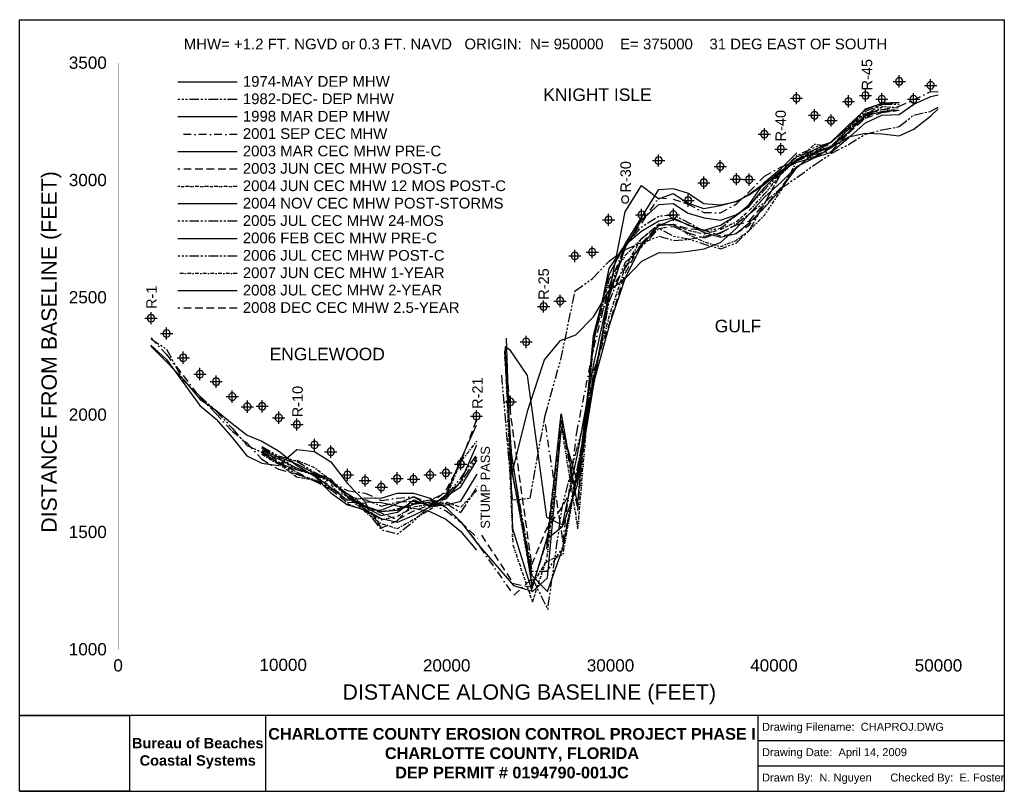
# Model space of a CAD drawing. Extents: x 557 to 16665, y -130 to 12498.
import ezdxf

# ---------------------------------------------------------------- set-up
doc = ezdxf.new("R2010")
doc.units = 0
doc.header["$LTSCALE"] = 250
doc.header["$MEASUREMENT"] = 0
for name, pattern in [('DASHDOT', [1, 0.5, -0.25, 0, -0.25]), ('DASHDOT2', [0.5, 0.25, -0.125, 0, -0.125]), ('DASHED', [0.75, 0.5, -0.25]), ('DIVIDE2', [0.625, 0.25, -0.125, 0, -0.125, 0, -0.125]), ('PHANTOM2', [1.25, 0.625, -0.125, 0.125, -0.125, 0.125, -0.125])]:
    doc.linetypes.add(name, pattern=pattern)
for name, color, linetype in [('1974-05-DEP-MHW', 7, 'CONTINUOUS'), ('1982-12-DEP-MHW', 6, 'PHANTOM2'), ('1998-03-DEP-MHW', 4, 'CONTINUOUS'), ('2001-09-CEC-MHW', 3, 'DASHDOT'), ('2003-03-CEC-MHW-PRE-C', 1, 'CONTINUOUS'), ('2003-06-CEC-MHW-POST-C', 5, 'DASHED'), ('2004-06-CEC-MHW-12MOS', 4, 'DIVIDE2'), ('2004-11-CEC-MHW-POST-STORMS', 7, 'CONTINUOUS'), ('2005-07-CEC-MHW-24MOS', 7, 'CONTINUOUS'), ('2006-02-CEC-MHW-PRE-C', 7, 'CONTINUOUS'), ('2006-07-CEC-MHW-POST-C', 3, 'PHANTOM2'), ('2007-06-CEC-MHW-1YEAR', 1, 'DASHDOT2'), ('2008-07-CEC-MHW-2YEAR', 5, 'CONTINUOUS'), ('2008-12-CEC-MHW-2.5YEAR', 4, 'DASHED'), ('DEP-MONUMENTS', 7, 'CONTINUOUS'), ('LABEL-GENERAL', 7, 'CONTINUOUS'), ('SIGNATURE', 7, 'CONTINUOUS')]:
    doc.layers.add(name, color=color, linetype=linetype)
doc.styles.get("Standard").update_dxf_attribs({"font": 'ARIAL.TTF'})
picture_1 = doc.add_image_def('image1.tif', size_in_pixel=(660, 456))

msp = doc.modelspace()

# ---------------------------------------------------------------- linework, layer by layer
at = {"layer": '1974-05-DEP-MHW', "color": 7, "linetype": 'Continuous'}
for points in [[(4115, 11476), (3145, 11476)], [(8606, 5054), (8871, 6108), (9141, 6934), (9405, 7248), (9654, 7340), (9942, 7633), (10205, 8069), (10469, 8266), (10736, 8547), (11018, 8690), (11254, 8683), (11497, 8711), (11754, 8750), (12025, 8852), (12286, 9089), (12493, 9315), (12745, 9597), (13014, 9841), (13272, 10096), (13564, 10242), (13833, 10406), (14115, 10579), (14393, 10640), (14664, 10631), (14946, 10600), (15185, 10704), (15463, 10923), (15584, 11042)], [(2705, 7157), (2958, 6899), (3232, 6615), (3503, 6288), (3768, 6109), (4032, 5891), (4278, 5700), (4520, 5601), (4791, 5441), (5088, 5206), (5376, 5031), (5645, 4753), (5919, 4558), (6209, 4474), (6472, 4470), (6735, 4579), (7002, 4692), (7272, 4542), (7532, 4699), (7775, 4854), (8039, 5296)]]:
    msp.add_lwpolyline(points, dxfattribs=at)
at = {"layer": '1982-12-DEP-MHW', "color": 6, "linetype": 'PHANTOM2'}
for points in [[(4115, 11191), (3145, 11191)], [(8439, 6681), (8613, 4638), (8906, 4668), (9153, 6022), (9409, 6936), (9646, 8059), (9931, 8265), (10199, 8547), (10467, 8738), (10734, 8849), (11016, 8954), (11253, 8887), (11496, 8902), (11753, 8957), (12024, 9003), (12285, 9155), (12493, 9323), (12745, 9512), (13014, 9743), (13273, 9918), (13564, 10129), (13834, 10306), (14115, 10458), (14393, 10624), (14663, 10696), (14946, 10749), (15183, 10938), (15463, 10999), (15584, 11069)], [(2706, 7277), (2960, 7105), (3232, 6598), (3504, 6339), (3768, 6099), (4032, 5815), (4277, 5532), (4518, 5418), (4789, 5256), (5087, 5058), (5375, 4973), (5645, 4831), (5920, 4696), (6209, 4646), (6472, 4538), (6735, 4606), (7003, 4617), (7272, 4553), (7533, 4584), (7777, 4431), (8044, 4857)]]:
    msp.add_lwpolyline(points, dxfattribs=at)
at = {"layer": '1998-03-DEP-MHW', "color": 4, "linetype": 'Continuous'}
for points in [[(8499, 7154), (8570, 7099), (8858, 6676), (9176, 4355), (9439, 4229), (9676, 5357), (9955, 6887), (10205, 8037), (10464, 9356), (10730, 9785), (11013, 9564), (11249, 9656), (11493, 9497), (11751, 9409), (12022, 9455), (12283, 9530), (12491, 9631), (12744, 9807), (13013, 10032), (13271, 10164), (13564, 10245), (13834, 10330), (14115, 10565), (14394, 10812), (14662, 10937), (14946, 10948), (15183, 11114), (15461, 11241), (15584, 11269)], [(4115, 10907), (3145, 10907)], [(2705, 7172), (2958, 6935), (3232, 6558), (3502, 6183), (3767, 5964), (4031, 5659), (4276, 5363), (4517, 5243), (4789, 5204), (5090, 5464), (5379, 5430), (5646, 5260), (5920, 4908), (6209, 4608), (6471, 4596), (6733, 4540), (7000, 4506), (7269, 4447), (7530, 4322), (7771, 4127), (8028, 3817)]]:
    msp.add_lwpolyline(points, dxfattribs=at)
at = {"layer": '2001-09-CEC-MHW', "color": 3, "linetype": 'DASHDOT'}
for points in [[(9156, 5871), (9442, 3946), (9671, 5743), (9951, 7136), (10204, 8143), (10466, 8806), (10733, 9170), (11013, 9585), (11250, 9559), (11493, 9481), (11751, 9344), (12023, 9338), (12284, 9483), (12491, 9681), (12743, 9940), (13012, 10086), (13271, 10190), (13563, 10299), (13834, 10341), (14115, 10638), (14394, 10942), (14662, 11028), (14946, 11083), (15182, 11185), (15461, 11323), (15584, 11319)], [(4115, 10622), (3145, 10622)], [(2706, 7291), (2959, 7017), (3232, 6674), (3503, 6323), (3767, 6053), (4032, 5766), (4277, 5567), (4518, 5305), (4789, 5140), (5087, 5069), (5375, 4950), (5646, 4939), (5920, 4792), (6209, 4749), (6473, 4631), (6735, 4666), (7002, 4693), (7272, 4582), (7534, 4460), (7777, 4276), (8054, 3926), (8086, 3869), (8640, 3078), (8938, 3351)]]:
    msp.add_lwpolyline(points, dxfattribs=at)
at = {"layer": '2003-03-CEC-MHW-PRE-C', "color": 1, "linetype": 'Continuous'}
for points in [[(9183, 3838), (9418, 6046), (9685, 4541), (9947, 7328), (10202, 8322), (10466, 8833), (10732, 9263), (11013, 9717), (11249, 9733), (11492, 9660), (11751, 9488), (12022, 9471), (12283, 9521), (12491, 9645), (12744, 9824), (13013, 10000), (13271, 10214), (13563, 10306), (13833, 10424), (14115, 10658), (14394, 10925), (14662, 10997), (14946, 11018)], [(4115, 10337), (3145, 10337)], [(4519, 5424), (4790, 5314), (5087, 5166), (5376, 5046), (5645, 4844), (5919, 4636), (6209, 4675), (6473, 4667), (6735, 4752), (7002, 4748), (7272, 4668), (7533, 4517), (7777, 4281), (8054, 3913), (8087, 3876), (8637, 3236), (8943, 3144)]]:
    msp.add_lwpolyline(points, dxfattribs=at)
at = {"layer": '2003-06-CEC-MHW-POST-C', "color": 5, "linetype": 'DASHED'}
for points in [[(8110, 4061), (8637, 3269), (8941, 3209), (9181, 3966), (9420, 5944), (9686, 4467), (9947, 7319), (10205, 8053), (10468, 8438), (10734, 8829), (11016, 9083), (11252, 9116), (11496, 9009), (11753, 8928), (12024, 9014), (12285, 9141), (12493, 9202), (12745, 9494), (13013, 9978), (13271, 10217), (13564, 10262), (13833, 10411), (14115, 10643), (14394, 10889), (14662, 10978), (14946, 11015)], [(4115, 10053), (3145, 10053)], [(4519, 5491), (4790, 5262), (5087, 5096), (5375, 4953), (5645, 4810), (5919, 4602), (6209, 4588), (6472, 4179), (6737, 4302), (7003, 4582), (7272, 4643), (7533, 4517), (7777, 4274), (8053, 4007)]]:
    msp.add_lwpolyline(points, dxfattribs=at)
at = {"layer": '2004-06-CEC-MHW-12MOS', "color": 4, "linetype": 'DIVIDE2'}
for points in [[(8497, 7139), (8626, 3903), (8947, 2969), (9185, 3702), (9421, 5839), (9689, 4165), (9948, 7269), (10203, 8242), (10467, 8643), (10734, 8917), (11015, 9155), (11252, 9134), (11495, 9054), (11753, 8991), (12024, 9066), (12285, 9194), (12492, 9375), (12744, 9646), (13013, 9973), (13271, 10209), (13563, 10337), (13833, 10417), (14115, 10727), (14394, 10969), (14662, 11028), (14946, 11019)], [(4115, 9768), (3145, 9768)], [(4519, 5431), (4789, 5237), (5086, 5019), (5375, 4962), (5645, 4892), (5919, 4578), (6209, 4467), (6472, 4315), (6736, 4375), (7003, 4524), (7272, 4570), (7533, 4605), (7776, 4521), (8044, 4803)]]:
    msp.add_lwpolyline(points, dxfattribs=at)
at = {"layer": '2004-11-CEC-MHW-POST-STORMS', "color": 7, "linetype": 'Continuous'}
for points in [[(8516, 7287), (8621, 4170), (8943, 3133), (9190, 3365), (9421, 5832), (9681, 4910), (9949, 7222), (10201, 8425), (10466, 8821), (10733, 9043), (11015, 9208), (11251, 9257), (11495, 9138), (11753, 9056), (12024, 9136), (12285, 9301), (12492, 9472), (12743, 9837), (13013, 10062), (13271, 10321)], [(4115, 9483), (3145, 9483)], [(5919, 4669), (6209, 4521), (6472, 4383), (6736, 4440), (7003, 4639), (7272, 4534), (7533, 4557), (7776, 4617), (8041, 5058)]]:
    msp.add_lwpolyline(points, dxfattribs=at)
at = {"layer": '2005-07-CEC-MHW-24MOS', "color": 3, "linetype": 'PHANTOM2', "flags": 128}
for points in [[(8488, 7070), (8601, 5347), (8937, 3369), (9197, 2846), (9435, 4536), (9674, 5468), (9961, 6568), (10205, 8033), (10466, 8802), (10733, 9106), (11015, 9287), (11251, 9299), (11495, 9179), (11753, 9041), (12024, 9085), (12285, 9301), (12492, 9456), (12744, 9713), (13013, 10005), (13271, 10277), (13563, 10409), (13833, 10493), (14115, 10745), (14394, 11002), (14661, 11113), (14946, 11114)], [(4519, 5502), (4790, 5327), (5087, 5137), (5376, 5049), (5645, 4931), (5920, 4691), (6209, 4529), (6472, 4448), (6736, 4495), (7003, 4587), (7272, 4641), (7532, 4758), (7774, 4915), (8038, 5340)]]:
    msp.add_lwpolyline(points, dxfattribs=at)
at = {"layer": '2005-07-CEC-MHW-24MOS', "color": 3, "linetype": 'PHANTOM2'}
msp.add_lwpolyline([(4115, 9199), (3145, 9199)], dxfattribs=at)
at = {"layer": '2006-02-CEC-MHW-PRE-C', "flags": 128}
for points in [[(8489, 7074), (8605, 5128), (8936, 3401), (9193, 3140), (9443, 3850), (9679, 5029), (9959, 6649), (10205, 7979), (10466, 8776), (10732, 9218), (11014, 9475), (11249, 9490), (11494, 9333), (11754, 9256), (12023, 9219), (12274, 9305), (12491, 9440), (12744, 9753), (13013, 10020), (13271, 10255), (13563, 10372), (13833, 10501), (14115, 10736), (14394, 11041), (14670, 11132), (14946, 11149)], [(4519, 5447), (4790, 5346), (5086, 5228), (5379, 5078), (5640, 4984), (5920, 4692), (6210, 4544), (6471, 4450), (6736, 4469), (7003, 4572), (7272, 4610), (7533, 4657), (7774, 4938), (8036, 5539)]]:
    msp.add_lwpolyline(points, dxfattribs=at)
at = {"layer": '2006-02-CEC-MHW-PRE-C'}
msp.add_lwpolyline([(4115, 8914), (3145, 8914)], dxfattribs=at)
at = {"layer": '2006-07-CEC-MHW-POST-C', "flags": 128}
for points in [[(8488, 7070), (8601, 5320), (8935, 3475), (9188, 3472), (9443, 3858), (9678, 5133), (9960, 6595), (10206, 7897), (10468, 8529), (10734, 8782), (11016, 9083), (11252, 8957), (11496, 8912), (11756, 8825), (12026, 8748), (12277, 8843), (12493, 9049), (12745, 9489), (13013, 9984), (13271, 10209), (13563, 10363), (13833, 10417), (14115, 10701), (14394, 10938), (14671, 11118), (14946, 11142)], [(4519, 5512), (4790, 5360), (5086, 5277), (5379, 5092), (5640, 4958), (5920, 4700), (6210, 4487), (6471, 4152), (6738, 4081), (7004, 4287), (7272, 4552), (7532, 4695), (7774, 4997), (8038, 5383)]]:
    msp.add_lwpolyline(points, dxfattribs=at)
at = {"layer": '2006-07-CEC-MHW-POST-C'}
msp.add_lwpolyline([(4115, 8629), (3145, 8629)], dxfattribs=at)
at = {"layer": '2007-06-CEC-MHW-1YEAR', "flags": 128}
for points in [[(8488, 7066), (8604, 5159), (8940, 3255), (9186, 3638), (9444, 3745), (9679, 5073), (9957, 6745), (10209, 7662), (10468, 8458), (10734, 8921), (11015, 9134), (11251, 9150), (11496, 8987), (11756, 8863), (12026, 8786), (12276, 8887), (12493, 9050), (12746, 9307), (13014, 9702), (13271, 10189), (13563, 10461), (13833, 10429), (14115, 10703), (14394, 10894), (14671, 11080), (14946, 11056)], [(4518, 5386), (4789, 5226), (5087, 5290), (5379, 5171), (5640, 4969), (5920, 4691), (6210, 4445), (6471, 4253), (6737, 4171), (7004, 4322), (7272, 4485), (7533, 4678), (7773, 5267), (8035, 5598)]]:
    msp.add_lwpolyline(points, dxfattribs=at)
at = {"layer": '2007-06-CEC-MHW-1YEAR'}
msp.add_lwpolyline([(4115, 8345), (3145, 8345)], dxfattribs=at)
at = {"layer": '2008-07-CEC-MHW-2YEAR', "flags": 128}
for points in [[(8487, 7058), (8600, 5408), (8942, 3189), (9181, 4002), (9439, 4202), (9681, 4887), (9960, 6601), (10211, 7513), (10469, 8278), (10734, 8807), (11015, 9126), (11251, 9231), (11495, 9148), (11755, 9014), (12025, 8938), (12276, 8998), (12493, 9174), (12745, 9431), (13014, 9729), (13272, 10080), (13563, 10331), (13833, 10498), (14115, 10773), (14394, 11026), (14670, 11137), (14946, 11151)], [(4518, 5415), (4789, 5242), (5085, 5139), (5379, 5067), (5640, 4951), (5920, 4740), (6210, 4481), (6471, 4333), (6737, 4273), (7004, 4390), (7272, 4527), (7532, 4725), (7772, 5293), (8033, 5860)]]:
    msp.add_lwpolyline(points, dxfattribs=at)
at = {"layer": '2008-07-CEC-MHW-2YEAR'}
msp.add_lwpolyline([(4115, 8060), (3145, 8060)], dxfattribs=at)
at = {"layer": '2008-12-CEC-MHW-2.5YEAR', "flags": 128}
for points in [[(8492, 7097), (8589, 6019), (8932, 3572), (9179, 4171), (9435, 4524), (9680, 5010), (9957, 6769), (10210, 7539), (10468, 8355), (10734, 8846), (11015, 9135), (11251, 9154), (11495, 9079), (11755, 9056), (12025, 8962), (12276, 9002), (12493, 9133), (12745, 9432), (13014, 9753), (13272, 10081)], [(5920, 4743), (6210, 4539), (6471, 4425), (6737, 4313), (7004, 4461), (7272, 4562), (7532, 4793), (7773, 5258), (8032, 5948)]]:
    msp.add_lwpolyline(points, dxfattribs=at)
at = {"layer": '2008-12-CEC-MHW-2.5YEAR'}
msp.add_lwpolyline([(4115, 7775), (3145, 7775)], dxfattribs=at)
at = {"layer": 'DEP-MONUMENTS', "color": 1, "linetype": 'Continuous'}
for p, q in [((14847, 11489), (15047, 11489)), ((14947, 11389), (14947, 11589)), ((15460, 11324), (15460, 11524)), ((13266, 11114), (13266, 11314)), ((14394, 11156), (14394, 11356)), ((14661, 11097), (14661, 11297)), ((15182, 11096), (15182, 11296)), ((15360, 11424), (15560, 11424)), ((13166, 11214), (13366, 11214)), ((14016, 11161), (14216, 11161)), ((14116, 11061), (14116, 11261)), ((14294, 11256), (14494, 11256)), ((14561, 11197), (14761, 11197)), ((15082, 11196), (15282, 11196)), ((13560, 10834), (13560, 11034)), ((13460, 10934), (13660, 10934)), ((13731, 10849), (13931, 10849)), ((13831, 10749), (13831, 10949)), ((12740, 10525), (12740, 10725)), ((12640, 10625), (12840, 10625)), ((13011, 10280), (13011, 10480)), ((12911, 10380), (13111, 10380)), ((10910, 10193), (11110, 10193)), ((11010, 10093), (11010, 10293)), ((12019, 9998), (12019, 10198)), ((11919, 10098), (12119, 10098)), ((12282, 9789), (12282, 9989)), ((11649, 9831), (11849, 9831)), ((11749, 9731), (11749, 9931)), ((12182, 9889), (12382, 9889)), ((12390, 9881), (12590, 9881)), ((12490, 9781), (12490, 9981)), ((11393, 9537), (11593, 9537)), ((11493, 9437), (11493, 9637)), ((10732, 9205), (10732, 9405)), ((11251, 9207), (11251, 9407)), ((10092, 9222), (10292, 9222)), ((10192, 9122), (10192, 9322)), ((10632, 9305), (10832, 9305)), ((11151, 9307), (11351, 9307)), ((9639, 8532), (9639, 8732)), ((9924, 8593), (9924, 8793)), ((9539, 8632), (9739, 8632)), ((9824, 8693), (10024, 8693)), ((9129, 7704), (9129, 7904)), ((9298, 7894), (9498, 7894)), ((9398, 7794), (9398, 7994)), ((9029, 7804), (9229, 7804)), ((2606, 7613), (2806, 7613)), ((2706, 7513), (2706, 7713)), ((2961, 7263), (2961, 7463)), ((2861, 7363), (3061, 7363)), ((8844, 7125), (8844, 7325)), ((8744, 7225), (8944, 7225)), ((3133, 6966), (3333, 6966)), ((3233, 6866), (3233, 7066)), ((3506, 6599), (3506, 6799)), ((3406, 6699), (3606, 6699)), ((3771, 6475), (3771, 6675)), ((3671, 6575), (3871, 6575)), ((3936, 6329), (4136, 6329)), ((4036, 6229), (4036, 6429)), ((8585, 6144), (8585, 6344)), ((4182, 6165), (4382, 6165)), ((4282, 6065), (4282, 6265)), ((4424, 6171), (4624, 6171)), ((4524, 6071), (4524, 6271)), ((8485, 6244), (8685, 6244)), ((4695, 5984), (4895, 5984)), ((4795, 5884), (4795, 6084)), ((5093, 5773), (5093, 5973)), ((7931, 6009), (8131, 6009)), ((8031, 5909), (8031, 6109)), ((4993, 5873), (5193, 5873)), ((5380, 5441), (5380, 5641)), ((5280, 5541), (5480, 5541)), ((5646, 5328), (5646, 5528)), ((5546, 5428), (5746, 5428)), ((7773, 5126), (7773, 5326)), ((7531, 4981), (7531, 5181)), ((7673, 5226), (7873, 5226)), ((5820, 5049), (6020, 5049)), ((5920, 4949), (5920, 5149)), ((6210, 4857), (6210, 5057)), ((6733, 4891), (6733, 5091)), ((7001, 4877), (7001, 5077)), ((7170, 5047), (7370, 5047)), ((7270, 4947), (7270, 5147)), ((7431, 5081), (7631, 5081)), ((6110, 4957), (6310, 4957)), ((6373, 4849), (6573, 4849)), ((6473, 4749), (6473, 4949)), ((6633, 4991), (6833, 4991)), ((6901, 4977), (7101, 4977))]:
    msp.add_line(p, q, dxfattribs=at)
at = {"layer": 'DEP-MONUMENTS', "color": 7, "linetype": 'Continuous'}
for centre in [(14947, 11489), (15460, 11424), (14394, 11256), (13266, 11214), (14116, 11161), (14661, 11197), (15182, 11196), (13560, 10934), (13831, 10849), (12740, 10625), (13011, 10380), (11010, 10193), (12019, 10098), (11749, 9831), (12282, 9889), (12490, 9881), (10463, 9556), (11493, 9537), (10732, 9305), (11251, 9307), (10192, 9222), (9924, 8693), (9639, 8632), (9398, 7894), (9129, 7804), (2706, 7613), (2961, 7363), (8844, 7225), (3233, 6966), (3506, 6699), (3771, 6575), (4036, 6329), (8585, 6244), (4282, 6165), (4524, 6171), (4795, 5984), (8031, 6009), (5093, 5873), (5380, 5541), (5646, 5428), (7773, 5226), (5920, 5049), (6210, 4957), (6733, 4991), (7001, 4977), (7270, 5047), (7531, 5081), (6473, 4849)]:
    msp.add_arc(centre, 60, 0, 359, dxfattribs=at)
at = {"layer": 'LABEL-GENERAL', "color": 7, "linetype": 'Continuous', "const_width": 1}
for points in [[(2174, 2188), (2174, 11788)], [(2174, 11788), (2298, 11788)], [(2174, 11788), (15584, 11788)], [(2174, 11788), (2174, 11664)], [(4855, 11788), (4855, 11664)], [(7538, 11788), (7538, 11664)], [(10219, 11788), (10219, 11664)], [(12902, 11788), (12902, 11664)], [(15584, 11788), (15460, 11788)], [(15584, 2188), (15584, 11788)], [(15584, 11788), (15584, 11664)], [(2174, 9868), (2298, 9868)], [(15584, 9868), (15460, 9868)], [(2174, 7949), (2298, 7949)], [(15584, 7949), (15460, 7949)], [(2174, 6028), (2298, 6028)], [(15584, 6028), (15460, 6028)], [(2174, 4108), (2298, 4108)], [(15584, 4108), (15460, 4108)], [(2174, 2188), (2174, 2312)], [(4855, 2188), (4855, 2312)], [(7538, 2188), (7538, 2312)], [(10219, 2188), (10219, 2312)], [(12902, 2188), (12902, 2312)], [(15584, 2188), (15584, 2312)], [(2174, 2188), (2298, 2188)], [(2174, 2188), (15584, 2188)], [(15584, 2188), (15460, 2188)]]:
    msp.add_lwpolyline(points, dxfattribs=at)
at = {"layer": 'SIGNATURE', "color": 7, "linetype": 'Continuous'}
for p, q in [((557, 1115), (16665, 1115)), ((4584, -130), (4584, 1115)), ((12638, 285), (12638, 1115)), ((12638, 700), (16665, 700)), ((12638, -130), (12638, 285)), ((12638, 285), (16665, 285)), ((557, -130), (16665, -130))]:
    msp.add_line(p, q, dxfattribs=at)
for points in [[(557, -130), (557, 12498)], [(557, 12498), (16665, 12498)], [(16665, 12498), (16665, -130)]]:
    msp.add_lwpolyline(points, dxfattribs=at)

# ---------------------------------------------------------------- texts
at = {"layer": '1974-05-DEP-MHW', "color": 7, "linetype": 'Continuous'}
msp.add_text('1974-MAY DEP MHW', height=175, dxfattribs=at).set_placement((4208, 11401))
at = {"layer": '1982-12-DEP-MHW', "color": 6, "linetype": 'Continuous'}
msp.add_text('1982-DEC- DEP MHW', height=175, dxfattribs=at).set_placement((4208, 11116))
at = {"layer": '1998-03-DEP-MHW', "color": 4, "linetype": 'Continuous'}
msp.add_text('1998 MAR DEP MHW', height=175, dxfattribs=at).set_placement((4208, 10831))
at = {"layer": '2001-09-CEC-MHW', "color": 3, "linetype": 'DASHDOT'}
msp.add_text('2001 SEP CEC MHW', height=175, dxfattribs=at).set_placement((4208, 10547))
at = {"layer": '2003-03-CEC-MHW-PRE-C', "color": 1, "linetype": 'Continuous'}
msp.add_text('2003 MAR CEC MHW PRE-C', height=175, dxfattribs=at).set_placement((4208, 10262))
at = {"layer": '2003-06-CEC-MHW-POST-C', "color": 5, "linetype": 'Continuous'}
msp.add_text('2003 JUN CEC MHW POST-C', height=175, dxfattribs=at).set_placement((4208, 9977))
at = {"layer": '2004-06-CEC-MHW-12MOS', "color": 4, "linetype": 'DIVIDE2'}
msp.add_text('2004 JUN CEC MHW 12 MOS POST-C', height=175, dxfattribs=at).set_placement((4208, 9693))
at = {"layer": '2004-11-CEC-MHW-POST-STORMS', "color": 7, "linetype": 'Continuous'}
msp.add_text('2004 NOV CEC MHW POST-STORMS', height=175, dxfattribs=at).set_placement((4208, 9408))
at = {"layer": '2005-07-CEC-MHW-24MOS', "color": 3, "linetype": 'PHANTOM2'}
msp.add_text('2005 JUL CEC MHW 24-MOS', height=175, dxfattribs=at).set_placement((4208, 9123))
at = {"layer": '2006-02-CEC-MHW-PRE-C'}
msp.add_text('2006 FEB CEC MHW PRE-C', height=175, dxfattribs=at).set_placement((4208, 8839))
at = {"layer": '2006-07-CEC-MHW-POST-C'}
msp.add_text('2006 JUL CEC MHW POST-C', height=175, dxfattribs=at).set_placement((4208, 8554))
at = {"layer": '2007-06-CEC-MHW-1YEAR'}
msp.add_text('2007 JUN CEC MHW 1-YEAR', height=175, dxfattribs=at).set_placement((4208, 8269))
at = {"layer": '2008-07-CEC-MHW-2YEAR'}
msp.add_text('2008 JUL CEC MHW 2-YEAR', height=175, dxfattribs=at).set_placement((4208, 7985))
at = {"layer": '2008-12-CEC-MHW-2.5YEAR'}
msp.add_text('2008 DEC CEC MHW 2.5-YEAR', height=175, dxfattribs=at).set_placement((4208, 7700))
at = {"layer": 'DEP-MONUMENTS', "color": 7, "linetype": 'Continuous'}
for s, p in [('R-45', (14504, 11340)), ('R-40', (13092, 10506)), ('R-30', (10556, 9669)), ('R-25', (9214, 7915)), ('R-1', (2799, 7764)), ('R-10', (5188, 5991)), ('R-21', (8131, 6129))]:
    msp.add_text(s, height=170, rotation=90, dxfattribs=at).set_placement(p)
at = {"layer": 'LABEL-GENERAL', "color": 7, "linetype": 'Continuous'}
for s, height, p in [('MHW= +1.2 FT. NGVD or 0.3 FT. NAVD   ORIGIN:  N= 950000    E= 375000    31 DEG EAST OF SOUTH', 175, (3242, 12013)), ('3500', 200, (1361, 11695)), ('KNIGHT ISLE', 204, (9123, 11169)), ('3000', 200, (1361, 9775)), ('2500', 200, (1361, 7856)), ('GULF', 204, (11928, 7383)), ('ENGLEWOOD', 204, (4647, 6924)), ('2000', 200, (1361, 5935)), ('1500', 200, (1361, 4015)), ('1000', 200, (1361, 2095)), ('0', 200, (2090, 1831)), ('10000', 200, (4480, 1840)), ('20000', 200, (7154, 1831)), ('30000', 200, (9835, 1831)), ('40000', 200, (12508, 1831)), ('50000', 200, (15200, 1831)), ('DISTANCE ALONG BASELINE (FEET)', 250, (5838, 1370))]:
    msp.add_text(s, height=height, dxfattribs=at).set_placement(p)
for s, height, p in [('DISTANCE FROM BASELINE (FEET)', 250, (1163, 4101)), ('STUMP PASS', 150, (8249, 4168))]:
    msp.add_text(s, height=height, rotation=90, dxfattribs=at).set_placement(p)
at = {"layer": 'LABEL-GENERAL', "color": 7, "linetype": 'Continuous', "insert": (8611, 492), "char_height": 190, "width": 8053.94, "attachment_point": 5}
msp.add_mtext('{\\FARIALBD.TTF;CHARLOTTE COUNTY EROSION CONTROL PROJECT PHASE I\\PCHARLOTTE COUNTY, FLORIDA\\PDEP PERMIT # 0194790-001JC}', dxfattribs=at)
at = {"layer": 'SIGNATURE', "color": 7, "linetype": 'Continuous'}
for s, insert, char_height, width, attachment_point in [('Drawing Filename:  CHAPROJ.DWG', (12701, 906), 130, 4026.97, 4), ('{\\FARIALBD.TTF;Bureau of Beaches Coastal Systems}', (3470, 491), 170, 2228.32, 5), ('Drawing Date:  April 14, 2009', (12701, 491), 130, 4026.97, 4), ('Drawn By:  N. Nguyen      Checked By:  E. Foster', (12701, 76), 130, 4026.97, 4)]:
    msp.add_mtext(s, dxfattribs=dict(at, insert=insert, char_height=char_height, width=width, attachment_point=attachment_point))

# ---------------------------------------------------------------- pictures from other files: only their frames are drawn
image = msp.add_image(picture_1, insert=(557, -130), size_in_units=(1799, 1243), dxfattribs=at)
image.dxf.flags = 7

doc.saveas('drawing.dxf')
